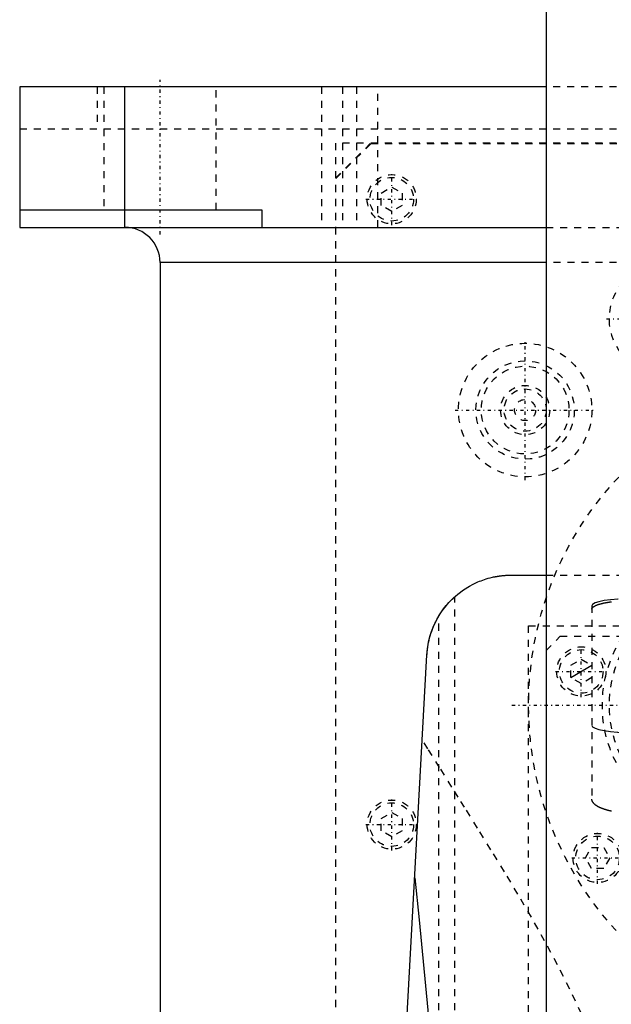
# Model space of a CAD drawing. Extents: x -120 to 120, y -136 to 719.
# Tile 6 of 11: x -120 to -36, y 257 to 398. Entities that reach past the tile are written whole.
import ezdxf

# ---------------------------------------------------------------- set-up
doc = ezdxf.new("R2010")
doc.units = 0
doc.linetypes.add('CENTER', pattern=[1.5, 0.45, -0.5, 0.05, -0.5])
doc.linetypes.add('DASHED', pattern=[2, 1, -1])
for name, color, linetype in [('AM_0', 7, 'CONTINUOUS'), ('AM_10', 7, 'CONTINUOUS'), ('AM_3', 7, 'DASHED'), ('AM_7', 7, 'CENTER')]:
    doc.layers.add(name, color=color, linetype=linetype)

msp = doc.modelspace()

# ---------------------------------------------------------------- linework, layer by layer
at = {"layer": 'AM_0', "color": 7, "linetype": 'CONTINUOUS'}
for p, q in [((-45, 435.75), (-45, 256.2)), ((-120, 388), (-120, 368)), ((-45, 388), (-120, 388)), ((-105, 368), (-105, 388)), ((-120, 370.5), (-85.5, 370.5)), ((-85.5, 370.5), (-85.5, 368)), ((-120, 368), (-45, 368)), ((-100, 363), (-100, 25)), ((-45.04, 363), (-100, 363)), ((-50, 318.5), (-45, 318.5)), ((-72.48, 116.6), (-61.98, 307.16))]:
    msp.add_line(p, q, dxfattribs=at)
for points in [[(-61.98, 307.16, 0), (-61.96, 307.53, 0), (-61.87, 308.27, 0), (-61.74, 309.01, 0), (-61.65, 309.37, 0), (-61.55, 309.74, 0), (-61.32, 310.47, 0), (-61.04, 311.19, 0), (-60.71, 311.91, 0), (-60.33, 312.6, 0), (-59.9, 313.28, 0), (-59.66, 313.62, 0), (-59.41, 313.95, 0), (-58.86, 314.59, 0), (-58.25, 315.21, 0), (-57.57, 315.81, 0), (-56.8, 316.39, 0), (-55.93, 316.93, 0), (-55.41, 317.21, 0), (-55.32, 317.26, 0), (-55.13, 317.35, 0), (-54.93, 317.44, 0), (-54.82, 317.49, 0), (-54.72, 317.53, 0), (-54.5, 317.63, 0), (-54.27, 317.71, 0), (-54.03, 317.8, 0), (-53.79, 317.89, 0), (-53.53, 317.97, 0), (-53.39, 318.01, 0), (-53.26, 318.05, 0), (-52.97, 318.13, 0), (-52.67, 318.2, 0), (-52.49, 318.24, 0), (-52.44, 318.25, 0), (-52.38, 318.26, 0), (-52.36, 318.27, 0), (-52.33, 318.27, 0), (-52.27, 318.28, 0), (-52.21, 318.29, 0), (-52.15, 318.31, 0), (-52.09, 318.32, 0), (-52.03, 318.33, 0), (-52, 318.33, 0), (-51.97, 318.34, 0), (-51.91, 318.35, 0), (-51.84, 318.36, 0), (-51.78, 318.37, 0), (-51.71, 318.38, 0), (-51.64, 318.39, 0), (-51.61, 318.39, 0), (-51.57, 318.4, 0), (-51.5, 318.41, 0), (-51.43, 318.41, 0), (-51.4, 318.42, 0), (-51.36, 318.42, 0), (-51.29, 318.43, 0), (-51.21, 318.44, 0), (-51.18, 318.44, 0), (-51.14, 318.45, 0), (-51.06, 318.45, 0), (-50.99, 318.46, 0), (-50.91, 318.47, 0), (-50.83, 318.47, 0), (-50.76, 318.48, 0), (-50.72, 318.48, 0), (-50.68, 318.48, 0), (-50.6, 318.48, 0), (-50.52, 318.49, 0), (-50.44, 318.49, 0), (-50.36, 318.49, 0), (-50.28, 318.5, 0), (-50.24, 318.5, 0), (-50.2, 318.5, 0), (-50.12, 318.5, 0), (-50.04, 318.5, 0), (-50, 318.5, 0)], [(-60.27, 312.71, 0), (-60.18, 312.86, 0), (-59.99, 313.14, 0), (-59.8, 313.42, 0), (-59.71, 313.56, 0), (-59.61, 313.69, 0), (-59.42, 313.93, 0), (-59.24, 314.16, 0), (-59.07, 314.36, 0), (-58.91, 314.54, 0), (-58.76, 314.7, 0), (-58.69, 314.78, 0), (-58.62, 314.85, 0), (-58.49, 314.99, 0), (-58.37, 315.1, 0), (-58.26, 315.2, 0), (-58.18, 315.28, 0), (-58.11, 315.35, 0), (-58.08, 315.37, 0), (-58.05, 315.4, 0), (-58.02, 315.43, 0), (-58, 315.44, 0), (-58, 315.44, 0)], [(-61.98, 307.16, 0), (-61.97, 307.32, 0), (-61.94, 307.65, 0), (-61.91, 307.97, 0), (-61.89, 308.13, 0), (-61.86, 308.3, 0), (-61.81, 308.62, 0), (-61.75, 308.94, 0), (-61.68, 309.26, 0), (-61.6, 309.57, 0), (-61.51, 309.89, 0), (-61.47, 310.04, 0), (-61.42, 310.2, 0), (-61.31, 310.51, 0), (-61.2, 310.81, 0), (-61.08, 311.11, 0), (-60.95, 311.41, 0), (-60.81, 311.71, 0), (-60.74, 311.86, 0), (-60.66, 312, 0), (-60.51, 312.29, 0), (-60.35, 312.57, 0), (-60.27, 312.71, 0)], [(-63.73, 275.44, 0), (-63.09, 269.45, 0), (-61.84, 256.58, 0), (-60.6, 242.59, 0), (-60, 235.17, 0)]]:
    msp.add_polyline3d(points, dxfattribs=at)
msp.add_arc((-105, 363), 5, 0, 90, dxfattribs=at)
at = {"layer": 'AM_10', "color": 7, "linetype": 'CONTINUOUS'}
msp.add_line((-41.5, 303.93), (-38.5, 305.67), dxfattribs=at)
at = {"layer": 'AM_3', "color": 6, "linetype": 'DASHED'}
for p, q in [((-108.97, 388), (-108.97, 382)), ((-108, 388), (-108, 370.5)), ((-92, 370.5), (-92, 388)), ((-77, 388), (-77, 368)), ((-74, 388), (-74, 368)), ((-72, 388), (-72, 368)), ((-69, 368), (-69, 388)), ((45, 388), (-45, 388)), ((-120, 382), (120, 382)), ((-75, 375), (-70, 380)), ((75, 380), (-75, 380)), ((-75, 380), (-75, 68)), ((-74.95, 374.95), (-69.95, 379.95)), ((-69.95, 379.95), (69.95, 379.95)), ((-74.95, 69.05), (-74.95, 374.95)), ((-68.5, 372.87), (-67, 373.73)), ((-68.5, 371.13), (-68.5, 372.87)), ((-67, 373.73), (-65.5, 372.87)), ((-65.5, 372.87), (-65.5, 371.13)), ((-67, 370.27), (-68.5, 371.13)), ((-65.5, 371.13), (-67, 370.27)), ((-45, 368), (45, 368)), ((45.04, 363), (-45.04, 363)), ((-45, 318.5), (45, 318.5)), ((-58, 116.6), (-58, 315.44)), ((-38.5, 314.14), (-38.5, 286.63)), ((-60.27, 116.6), (-60.27, 312.71)), ((-47.5, 218.3), (-47.5, 311.3)), ((-47.5, 311.3), (47.5, 311.3)), ((-45, 307.8), (-43, 309.8)), ((-43, 309.8), (44, 309.8)), ((-41.5, 305.67), (-40, 306.53)), ((-41.5, 303.93), (-41.5, 305.67)), ((-40, 306.53), (-38.5, 305.67)), ((-40, 303.07), (-41.5, 303.93)), ((-38.5, 303.93), (-40, 303.07)), ((-68.5, 283.87), (-67, 284.73)), ((-67, 284.73), (-65.5, 283.87)), ((-68.5, 282.13), (-68.5, 283.87)), ((-65.5, 283.87), (-65.5, 282.13)), ((-67, 281.27), (-68.5, 282.13)), ((-65.5, 282.13), (-67, 281.27)), ((-39.4, 278.25), (-38.54, 279.75)), ((-38.54, 279.75), (-36.81, 279.75)), ((-36.81, 279.75), (-35.94, 278.25)), ((-38.54, 276.75), (-39.4, 278.25)), ((-35.94, 278.25), (-36.81, 276.75)), ((-36.81, 276.75), (-38.54, 276.75))]:
    msp.add_line(p, q, dxfattribs=at)
for points in [[(-32.5, 315.18), (-33.67, 315.16), (-34.8, 315.1), (-35.83, 315.01), (-36.74, 314.88), (-37.49, 314.72), (-38.04, 314.54), (-38.38, 314.34), (-38.5, 314.14)], [(-38.5, 297.12), (-38.38, 296.92), (-38.04, 296.72), (-37.49, 296.54), (-36.74, 296.39), (-35.83, 296.26), (-34.8, 296.16), (-33.67, 296.1), (-32.5, 296.08)]]:
    msp.add_lwpolyline(points, dxfattribs=at)
for points in [[(-38.5, 313.64, 0), (-38.5, 313.65, 0), (-38.5, 313.67, 0), (-38.5, 313.69, 0), (-38.49, 313.7, 0), (-38.49, 313.71, 0), (-38.49, 313.73, 0), (-38.48, 313.74, 0), (-38.47, 313.76, 0), (-38.47, 313.78, 0), (-38.46, 313.8, 0), (-38.45, 313.81, 0), (-38.45, 313.82, 0), (-38.43, 313.84, 0), (-38.42, 313.85, 0), (-38.4, 313.87, 0), (-38.39, 313.89, 0), (-38.37, 313.91, 0), (-38.36, 313.92, 0), (-38.35, 313.93, 0), (-38.33, 313.95, 0), (-38.31, 313.96, 0), (-38.3, 313.97, 0), (-38.29, 313.98, 0), (-38.26, 314, 0), (-38.24, 314.02, 0), (-38.23, 314.03, 0), (-38.21, 314.04, 0), (-38.18, 314.05, 0), (-38.16, 314.07, 0), (-38.12, 314.09, 0), (-38.09, 314.11, 0), (-38.06, 314.12, 0), (-38.04, 314.13, 0), (-38.03, 314.14, 0), (-37.99, 314.16, 0), (-37.95, 314.18, 0), (-37.92, 314.19, 0), (-37.88, 314.21, 0), (-37.84, 314.23, 0), (-37.82, 314.24, 0), (-37.8, 314.24, 0), (-37.76, 314.26, 0), (-37.71, 314.28, 0), (-37.67, 314.29, 0), (-37.62, 314.31, 0), (-37.58, 314.32, 0), (-37.55, 314.33, 0), (-37.53, 314.34, 0), (-37.48, 314.36, 0), (-37.43, 314.37, 0), (-37.38, 314.39, 0), (-37.33, 314.4, 0), (-37.28, 314.42, 0), (-37.25, 314.42, 0), (-37.22, 314.43, 0), (-37.17, 314.44, 0), (-37.12, 314.46, 0), (-37.06, 314.47, 0), (-37, 314.49, 0), (-36.95, 314.5, 0), (-36.92, 314.51, 0), (-36.89, 314.51, 0), (-36.83, 314.52, 0), (-36.77, 314.54, 0), (-36.74, 314.54, 0), (-36.71, 314.55, 0), (-36.65, 314.56, 0), (-36.59, 314.57, 0), (-36.56, 314.58, 0), (-36.53, 314.59, 0), (-36.47, 314.6, 0), (-36.4, 314.61, 0), (-36.34, 314.62, 0), (-36.27, 314.63, 0), (-36.2, 314.64, 0), (-36.17, 314.65, 0), (-36.13, 314.66, 0), (-36.06, 314.67, 0), (-35.99, 314.68, 0), (-35.92, 314.69, 0), (-35.85, 314.7, 0), (-35.78, 314.71, 0), (-35.74, 314.71, 0), (-35.7, 314.72, 0)], [(-39.96, 256.08, 0), (-41.63, 259.6, 0), (-43.39, 263.06, 0), (-45.23, 266.46, 0), (-46.16, 268.14, 0), (-47.11, 269.81, 0), (-49.03, 273.09, 0), (-50.95, 276.3, 0), (-52.87, 279.43, 0), (-54.77, 282.49, 0), (-56.63, 285.46, 0), (-57.54, 286.91, 0), (-58.43, 288.34, 0), (-60.18, 291.12, 0), (-61.85, 293.79, 0), (-62.65, 295.09, 0)], [(-35.71, 284.91, 0), (-35.75, 284.92, 0), (-35.79, 284.92, 0), (-35.86, 284.94, 0), (-35.93, 284.96, 0), (-36.01, 284.98, 0), (-36.08, 284.99, 0), (-36.15, 285.01, 0), (-36.18, 285.02, 0), (-36.21, 285.03, 0), (-36.28, 285.05, 0), (-36.35, 285.07, 0), (-36.41, 285.09, 0), (-36.48, 285.11, 0), (-36.54, 285.13, 0), (-36.57, 285.13, 0), (-36.6, 285.14, 0), (-36.67, 285.16, 0), (-36.73, 285.18, 0), (-36.76, 285.2, 0), (-36.78, 285.21, 0), (-36.84, 285.23, 0), (-36.9, 285.25, 0), (-36.93, 285.26, 0), (-36.96, 285.27, 0), (-37.02, 285.29, 0), (-37.07, 285.31, 0), (-37.13, 285.34, 0), (-37.18, 285.36, 0), (-37.23, 285.38, 0), (-37.26, 285.39, 0), (-37.29, 285.4, 0), (-37.34, 285.43, 0), (-37.39, 285.45, 0), (-37.44, 285.48, 0), (-37.49, 285.5, 0), (-37.54, 285.53, 0), (-37.56, 285.54, 0), (-37.58, 285.55, 0), (-37.63, 285.58, 0), (-37.68, 285.6, 0), (-37.72, 285.63, 0), (-37.76, 285.66, 0), (-37.8, 285.68, 0), (-37.82, 285.7, 0), (-37.84, 285.71, 0), (-37.88, 285.74, 0), (-37.92, 285.76, 0), (-37.96, 285.79, 0), (-38, 285.82, 0), (-38.03, 285.85, 0), (-38.05, 285.86, 0), (-38.06, 285.87, 0), (-38.1, 285.9, 0), (-38.13, 285.93, 0), (-38.16, 285.96, 0), (-38.19, 285.99, 0), (-38.22, 286.02, 0), (-38.23, 286.03, 0), (-38.24, 286.04, 0), (-38.27, 286.07, 0), (-38.29, 286.1, 0), (-38.3, 286.12, 0), (-38.31, 286.13, 0), (-38.33, 286.16, 0), (-38.35, 286.19, 0), (-38.36, 286.2, 0), (-38.37, 286.22, 0), (-38.39, 286.25, 0), (-38.41, 286.28, 0), (-38.42, 286.3, 0), (-38.43, 286.33, 0), (-38.45, 286.36, 0), (-38.45, 286.38, 0), (-38.46, 286.39, 0), (-38.47, 286.42, 0), (-38.47, 286.45, 0), (-38.48, 286.48, 0), (-38.49, 286.51, 0), (-38.49, 286.53, 0), (-38.49, 286.55, 0), (-38.5, 286.56, 0), (-38.5, 286.59, 0), (-38.5, 286.62, 0), (-38.5, 286.63, 0)]]:
    msp.add_polyline3d(points, dxfattribs=at)
for centre, radius in [((-67, 372), 3.5), ((-67, 372), 3.1), ((-28, 355), 8), ((-48, 342), 9.5), ((-48, 342), 7), ((-48, 342), 6.25), ((0, 300), 47.5), ((-48, 342), 3.5), ((-48, 342), 3), ((-48, 342), 1.5), ((-19, 300), 18), ((-19, 300), 17), ((-40, 304.8), 3.5), ((-40, 304.8), 3.1), ((-67, 283), 3.5), ((-67, 283), 3.1), ((-37.67, 278.25), 3.5), ((-37.67, 278.25), 3.1)]:
    msp.add_circle(centre, radius, dxfattribs=at)
at = {"layer": 'AM_7', "color": 4, "linetype": 'CENTER'}
for p, q in [((-100, 367), (-100, 389)), ((-67, 368.32), (-67, 375.68)), ((-70.67, 372), (-63.32, 372)), ((-36.4, 355), (-19.6, 355)), ((-48, 332.02), (-48, 351.98)), ((-57.97, 342), (-38.02, 342)), ((-40, 301.12), (-40, 308.48)), ((-43.67, 304.8), (-36.32, 304.8)), ((-49.87, 300), (49.88, 300)), ((-67, 279.32), (-67, 286.68)), ((-70.67, 283), (-63.32, 283)), ((-37.67, 274.57), (-37.67, 281.93)), ((-41.35, 278.25), (-34, 278.25))]:
    msp.add_line(p, q, dxfattribs=at)

doc.saveas('drawing.dxf')
